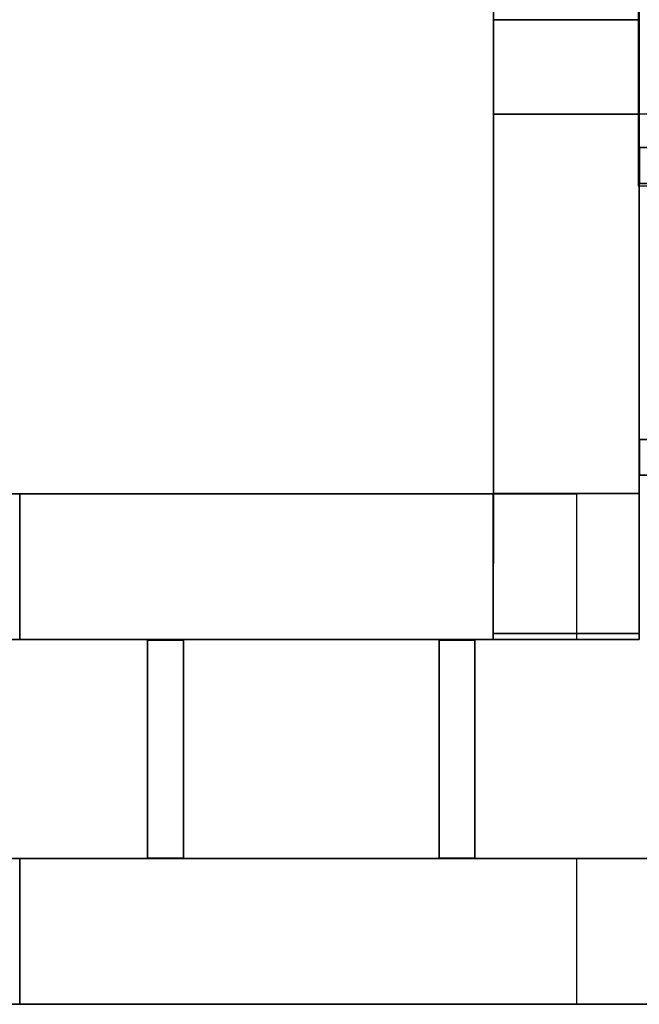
# Model space of a CAD drawing. Header units: millimetres. Extents: x -35 to 33166, y -35 to 31591.
# Tile 86 of 100: x 11105 to 11537, y -35 to 651. Entities that reach past the tile are written whole.
import ezdxf

# ---------------------------------------------------------------- set-up
doc = ezdxf.new("R2010")
doc.units = ezdxf.units.MM
doc.header["$LTSCALE"] = 25.4
doc.layers.get('0').update_dxf_attribs({"true_color": 0xffffff})
for name, color, linetype, true_color in [('end caps & lintels', 7, 'Continuous', 0xffa500), ('ICF - L1', 7, 'Continuous', 0xb4b464), ('ICF - L2', 7, 'Continuous', 0x64ff64)]:
    doc.layers.add(name, color=color, linetype=linetype, true_color=true_color)

# ---------------------------------------------------------------- blocks, each defined once
blk = doc.blocks.new('GF-WG18_LeftCap_6in_#1')
for p, q in [((0, 152.4), (0, 0)), ((50, 152.4), (0, 152.4)), ((50, 152.4, 457.2), (0, 152.4, 457.2)), ((0, 152.4, 457.2), (0, 0, 457.2)), ((0, 152.4), (0, 152.4, 457.2)), ((50, 0), (50, 152.4)), ((50, 0, 457.2), (50, 152.4, 457.2)), ((50, 152.4), (50, 152.4, 457.2)), ((0, 0), (50, 0)), ((0, 0, 457.2), (50, 0, 457.2)), ((0, 0), (0, 0, 457.2)), ((50, 0), (50, 0, 457.2))]:
    blk.add_line(p, q)
blk = doc.blocks.new('GF-WG18_LeftCap_6in_#2')
for p, q in [((0, 152.4), (0, 0)), ((50, 152.4), (0, 152.4)), ((50, 152.4, 457.2), (0, 152.4, 457.2)), ((0, 152.4, 457.2), (0, 0, 457.2)), ((0, 152.4), (0, 152.4, 457.2)), ((50, 0), (50, 152.4)), ((50, 0, 457.2), (50, 152.4, 457.2)), ((50, 152.4), (50, 152.4, 457.2)), ((0, 0), (50, 0)), ((0, 0, 457.2), (50, 0, 457.2)), ((0, 0), (0, 0, 457.2)), ((50, 0), (50, 0, 457.2))]:
    blk.add_line(p, q)
blk = doc.blocks.new('GF-WG18_LeftCap_6in_#3')
for p, q in [((0, 152.4), (0, 0)), ((50, 152.4), (0, 152.4)), ((50, 152.4, 457.2), (0, 152.4, 457.2)), ((0, 152.4, 457.2), (0, 0, 457.2)), ((0, 152.4), (0, 152.4, 457.2)), ((50, 0), (50, 152.4)), ((50, 0, 457.2), (50, 152.4, 457.2)), ((50, 152.4), (50, 152.4, 457.2)), ((0, 0), (50, 0)), ((0, 0, 457.2), (50, 0, 457.2)), ((0, 0), (0, 0, 457.2)), ((50, 0), (50, 0, 457.2))]:
    blk.add_line(p, q)
blk = doc.blocks.new('GF-WG18_LeftCap_6in_#4')
for p, q in [((0, 152.4), (0, 0)), ((50, 152.4), (0, 152.4)), ((50, 152.4, 457.2), (0, 152.4, 457.2)), ((0, 152.4, 457.2), (0, 0, 457.2)), ((0, 152.4), (0, 152.4, 457.2)), ((50, 0), (50, 152.4)), ((50, 0, 457.2), (50, 152.4, 457.2)), ((50, 152.4), (50, 152.4, 457.2)), ((0, 0), (50, 0)), ((0, 0, 457.2), (50, 0, 457.2)), ((0, 0), (0, 0, 457.2)), ((50, 0), (50, 0, 457.2))]:
    blk.add_line(p, q)
blk = doc.blocks.new('GF-WG18_LeftCap_6in_#5')
for p, q in [((0, 152.4), (0, 0)), ((50, 152.4), (0, 152.4)), ((50, 152.4, 271.2), (0, 152.4, 271.2)), ((0, 152.4, 271.2), (0, 0, 271.2)), ((0, 152.4), (0, 152.4, 271.2)), ((50, 0), (50, 152.4)), ((50, 0, 271.2), (50, 152.4, 271.2)), ((50, 152.4), (50, 152.4, 271.2)), ((0, 0), (50, 0)), ((0, 0, 271.2), (50, 0, 271.2)), ((0, 0), (0, 0, 271.2)), ((50, 0), (50, 0, 271.2))]:
    blk.add_line(p, q)
blk = doc.blocks.new('GF-WG18_HeadLintel_6in_#1')
for p, q in [((0, 152.4), (0, 0)), ((785, 152.4), (0, 152.4)), ((785, 152.4, 63), (0, 152.4, 63)), ((0, 152.4, 63), (0, 0, 63)), ((0, 152.4), (0, 152.4, 63))]:
    blk.add_line(p, q)
blk = doc.blocks.new('GF-WG18_SillLintel_6in_#1')
for p, q in [((0, 152.4), (0, 0)), ((785, 152.4), (0, 152.4)), ((785, 152.4, 63), (0, 152.4, 63)), ((0, 152.4, 63), (0, 0, 63)), ((0, 152.4), (0, 152.4, 63))]:
    blk.add_line(p, q)
blk = doc.blocks.new('6XR35_90_C_Web')
for p, q in [((-76.07, -46.84, -12.5), (-76.07, 46.84, -12.5)), ((-76.07, 46.84, -12.5), (76.07, 46.84, -12.5)), ((76.07, 46.84, 12.5), (-76.07, 46.84, 12.5)), ((-76.07, 46.84, 12.5), (-76.07, -46.84, 12.5)), ((-76.07, 46.84, -12.5), (-76.07, 46.84, 12.5)), ((76.07, 46.84, -12.5), (76.07, -46.84, -12.5)), ((76.07, -46.84, 12.5), (76.07, 46.84, 12.5)), ((76.07, 46.84, 12.5), (76.07, 46.84, -12.5)), ((76.07, -46.84, -12.5), (-76.07, -46.84, -12.5)), ((-76.07, -46.84, 12.5), (76.07, -46.84, 12.5)), ((-76.07, -46.84, 12.5), (-76.07, -46.84, -12.5)), ((76.07, -46.84, -12.5), (76.07, -46.84, 12.5))]:
    blk.add_line(p, q)
blk = doc.blocks.new('Group8143')
for p, q in [((-1070.26, -254, 457.2), (-254, -254, 457.2)), ((-1070.26, -254, 0), (-254, -254, 0)), ((-254, -685.8, 0), (-254, -254, 0)), ((-254, -254, 457.2), (-254, -254, 0)), ((-254, -254, 457.2), (-254, -620.08, 457.2)), ((-1070.26, -355.6, 457.2), (-355.6, -355.6, 457.2)), ((-1070.26, -355.6, 0), (-355.6, -355.6, 0)), ((-355.6, -620.08, 457.2), (-355.6, -355.6, 457.2)), ((-355.6, -355.6, 457.2), (-355.6, -355.6, 0)), ((-355.6, -685.8, 0), (-355.6, -355.6, 0)), ((-254, -620.08, 367.8), (-355.6, -620.08, 367.8)), ((-355.6, -620.08, 367.8), (-355.6, -685.8, 367.8)), ((-254, -620.08, 457.2), (-355.6, -620.08, 457.2)), ((-355.6, -620.08, 457.2), (-355.6, -620.08, 367.8)), ((-254, -685.8, 367.8), (-254, -620.08, 367.8)), ((-254, -620.08, 367.8), (-254, -620.08, 457.2)), ((-355.6, -685.8, 367.8), (-254, -685.8, 367.8)), ((-355.6, -685.8, 0), (-355.6, -685.8, 367.8)), ((-355.6, -685.8, 0), (-254, -685.8, 0)), ((-254, -685.8, 0), (-254, -685.8, 367.8))]:
    blk.add_line(p, q)
blk = doc.blocks.new('Group8144')
for p, q in [((-1070.26, 0, 0), (0, 0, 0)), ((-1070.26, 0, 457.2), (0, 0, 457.2)), ((-1070.26, -101.6, 0), (-227.79, -101.6, 0)), ((-1070.26, -101.6, 457.2), (-227.79, -101.6, 457.2))]:
    blk.add_line(p, q)
blk = doc.blocks.new('6XR35_90_C_MSG#66')
for name in ['Group8144', 'Group8143']:
    blk.add_blockref(name, (0, 0))
at = {"extrusion": (1, -1.02405e-15, 1.15708e-14)}
for p in [(-177.67, 358.96, -584.2), (-177.67, 358.96, -381)]:
    blk.add_blockref('6XR35_90_C_Web', p, dxfattribs=at)
at = {"extrusion": (1, -1.02405e-15, -1.15708e-14)}
for p in [(-177.67, 97.84, -584.2), (-177.67, 97.84, -381)]:
    blk.add_blockref('6XR35_90_C_Web', p, dxfattribs=at)
blk = doc.blocks.new('Group428#1')
for p, q in [((-254, -254, 457.2), (-1092.2, -254, 457.2)), ((-254, -254), (-1092.2, -254)), ((-254, -685.8, 457.2), (-254, -254, 457.2)), ((-254, -254, 457.2), (-254, -254)), ((-254, -685.8), (-254, -254)), ((-1092.2, -355.6, 457.2), (-355.6, -355.6, 457.2)), ((-1092.2, -355.6), (-355.6, -355.6)), ((-355.6, -355.6, 457.2), (-355.6, -685.8, 457.2)), ((-355.6, -355.6, 457.2), (-355.6, -355.6)), ((-355.6, -355.6), (-355.6, -685.8)), ((-355.6, -685.8, 457.2), (-254, -685.8, 457.2)), ((-355.6, -685.8), (-355.6, -685.8, 457.2)), ((-355.6, -685.8), (-254, -685.8)), ((-254, -685.8, 457.2), (-254, -685.8))]:
    blk.add_line(p, q)
blk = doc.blocks.new('Group429#1')
for p, q in [((-1092.2, 0, 457.2), (0, 0, 457.2)), ((0, 0), (-1092.2, 0)), ((0, 0, 457.2), (0, -685.8, 457.2)), ((0, -685.8), (0, 0)), ((-227.79, -101.6, 457.2), (-1092.2, -101.6, 457.2)), ((-1092.2, -101.6), (-227.79, -101.6)), ((-101.6, -685.8, 457.2), (-101.6, -227.96, 457.2)), ((-101.6, -227.96), (-101.6, -685.8)), ((0, -685.8, 457.2), (-101.6, -685.8, 457.2)), ((-101.6, -685.8, 457.2), (-101.6, -685.8)), ((-101.6, -685.8), (0, -685.8)), ((0, -685.8), (0, -685.8, 457.2))]:
    blk.add_line(p, q)
blk = doc.blocks.new('6XR35_90_C')
for name in ['Group429#1', 'Group428#1']:
    blk.add_blockref(name, (0, 0))
at = {"extrusion": (9.17096e-16, 1, -1.15708e-14)}
for p in [(177.8, 99.45, -381), (177.8, 99.45, -584.2)]:
    blk.add_blockref('6XR35_90_C_Web', p, dxfattribs=at)
at = {"extrusion": (9.17096e-16, 1, 1.15708e-14)}
for p in [(177.8, 360.57, -381), (177.8, 360.57, -584.2)]:
    blk.add_blockref('6XR35_90_C_Web', p, dxfattribs=at)
blk = doc.blocks.new('Group8494')
for p, q in [((-620.08, -355.6, 457.2), (-620.08, -254, 457.2)), ((-620.08, -254, 457.2), (-620.08, -254, 0)), ((-620.08, -254, 0), (-620.08, -355.6, 0)), ((-254, -254, 457.2), (-620.08, -254, 457.2)), ((-254, -254, 0), (-620.08, -254, 0)), ((-254, -685.8, 0), (-254, -254, 0)), ((-254, -254, 457.2), (-254, -254, 0)), ((-254, -254, 457.2), (-254, -685.8, 457.2)), ((-620.08, -355.6, 0), (-620.08, -355.6, 457.2)), ((-355.6, -355.6, 457.2), (-620.08, -355.6, 457.2)), ((-355.6, -355.6, 0), (-620.08, -355.6, 0)), ((-355.6, -685.8, 457.2), (-355.6, -355.6, 457.2)), ((-355.6, -355.6, 457.2), (-355.6, -355.6, 0)), ((-355.6, -685.8, 0), (-355.6, -355.6, 0)), ((-355.6, -685.8, 0), (-254, -685.8, 0)), ((-254, -685.8, 457.2), (-355.6, -685.8, 457.2)), ((-355.6, -685.8, 457.2), (-355.6, -685.8, 0)), ((-254, -685.8, 457.2), (-254, -685.8, 0))]:
    blk.add_line(p, q)
blk = doc.blocks.new('Group8495')
for p, q in [((-620.08, 0, 0), (-620.08, -101.6, 0)), ((-620.08, -101.6, 457.2), (-620.08, 0, 457.2)), ((-620.08, 0, 457.2), (-620.08, 0, 0)), ((-620.08, 0, 457.2), (0, 0, 457.2)), ((0, 0, 0), (-620.08, 0, 0)), ((0, 0, 457.2), (0, 0, 0)), ((0, 0, 457.2), (0, -685.8, 457.2)), ((0, 0, 0), (0, -685.8, 0)), ((-620.08, -101.6, 0), (-620.08, -101.6, 457.2)), ((-227.79, -101.6, 457.2), (-620.08, -101.6, 457.2)), ((-227.79, -101.6, 0), (-620.08, -101.6, 0)), ((-227.79, -101.6, 0), (-227.79, -101.6, 457.2)), ((-211.3, -102.68, 457.2), (-227.79, -101.6, 457.2)), ((-227.79, -101.6, 0), (-211.3, -102.68, 0)), ((-195.1, -105.91, 457.2), (-211.3, -102.68, 457.2)), ((-211.3, -102.68, 0), (-195.1, -105.91, 0)), ((-211.3, -102.68, 0), (-211.3, -102.68, 457.2)), ((-179.46, -111.22, 457.2), (-195.1, -105.91, 457.2)), ((-195.1, -105.91, 0), (-179.46, -111.22, 0)), ((-195.1, -105.91, 0), (-195.1, -105.91, 457.2)), ((-164.64, -118.53, 457.2), (-179.46, -111.22, 457.2)), ((-179.46, -111.22, 0), (-164.64, -118.53, 0)), ((-179.46, -111.22, 0), (-179.46, -111.22, 457.2)), ((-150.91, -127.72, 457.2), (-164.64, -118.53, 457.2)), ((-164.64, -118.53, 0), (-150.91, -127.72, 0)), ((-164.64, -118.53, 0), (-164.64, -118.53, 457.2)), ((-138.5, -138.62, 457.2), (-150.91, -127.72, 457.2)), ((-138.5, -138.62, 0), (-150.91, -127.72, 0)), ((-150.91, -127.72, 0), (-150.91, -127.72, 457.2)), ((-127.61, -151.05, 457.2), (-138.5, -138.62, 457.2)), ((-127.61, -151.05, 0), (-138.5, -138.62, 0)), ((-138.5, -138.62, 0), (-138.5, -138.62, 457.2)), ((-118.45, -164.79, 457.2), (-127.61, -151.05, 457.2)), ((-118.45, -164.79, 0), (-127.61, -151.05, 0)), ((-127.61, -151.05, 457.2), (-127.61, -151.05, 0)), ((-111.16, -179.62, 457.2), (-118.45, -164.79, 457.2)), ((-111.16, -179.62, 0), (-118.45, -164.79, 0)), ((-118.45, -164.79, 457.2), (-118.45, -164.79, 0)), ((-105.86, -195.27, 457.2), (-111.16, -179.62, 457.2)), ((-111.16, -179.62, 0), (-105.86, -195.27, 0)), ((-111.16, -179.62, 457.2), (-111.16, -179.62, 0)), ((-102.66, -211.47, 457.2), (-105.86, -195.27, 457.2)), ((-105.86, -195.27, 0), (-102.66, -211.47, 0)), ((-105.86, -195.27, 457.2), (-105.86, -195.27, 0)), ((-101.6, -227.96, 457.2), (-102.66, -211.47, 457.2)), ((-102.66, -211.47, 0), (-101.6, -227.96, 0)), ((-102.66, -211.47, 457.2), (-102.66, -211.47, 0)), ((-101.6, -685.8, 457.2), (-101.6, -227.96, 457.2)), ((-101.6, -227.96, 0), (-101.6, -685.8, 0)), ((-101.6, -227.96, 457.2), (-101.6, -227.96, 0)), ((0, -685.8, 457.2), (-101.6, -685.8, 457.2)), ((-101.6, -685.8, 0), (0, -685.8, 0)), ((-101.6, -685.8, 457.2), (-101.6, -685.8, 0)), ((0, -685.8, 457.2), (0, -685.8, 0))]:
    blk.add_line(p, q)
blk = doc.blocks.new('6XR35_90_C_MSG#97')
for name in ['Group8495', 'Group8494']:
    blk.add_blockref(name, (0, 0))
at = {"extrusion": (1, -1.02405e-15, 1.15708e-14)}
blk.add_blockref('6XR35_90_C_Web', (-177.67, 358.96, -381), dxfattribs=at)
at = {"extrusion": (1, -1.02405e-15, -1.15708e-14)}
blk.add_blockref('6XR35_90_C_Web', (-177.67, 97.84, -381), dxfattribs=at)
at = {"extrusion": (9.17096e-16, 1, -1.15708e-14)}
for p in [(177.8, 99.45, -381), (177.8, 99.45, -584.2)]:
    blk.add_blockref('6XR35_90_C_Web', p, dxfattribs=at)
at = {"extrusion": (9.17096e-16, 1, 1.15708e-14)}
for p in [(177.8, 360.57, -381), (177.8, 360.57, -584.2)]:
    blk.add_blockref('6XR35_90_C_Web', p, dxfattribs=at)
blk = doc.blocks.new('Group8660')
for p, q in [((-1070.26, -254, 0), (-254, -254, 0)), ((-1070.26, -254, 457.2), (-254, -254, 457.2)), ((-254, -620.08, 0), (-254, -254, 0)), ((-254, -254, 457.2), (-254, -254, 0)), ((-254, -620.08, 457.2), (-254, -254, 457.2)), ((-1070.26, -355.6, 0), (-355.6, -355.6, 0)), ((-1070.26, -355.6, 457.2), (-355.6, -355.6, 457.2)), ((-355.6, -620.08, 0), (-355.6, -355.6, 0)), ((-355.6, -620.08, 457.2), (-355.6, -355.6, 457.2)), ((-355.6, -355.6, 457.2), (-355.6, -355.6, 0)), ((-254, -620.08, 457.2), (-355.6, -620.08, 457.2)), ((-355.6, -620.08, 457.2), (-355.6, -620.08, 0)), ((-355.6, -620.08, 0), (-254, -620.08, 0)), ((-254, -620.08, 0), (-254, -620.08, 457.2))]:
    blk.add_line(p, q)
blk = doc.blocks.new('Group8661')
for p, q in [((-1070.26, 0, 0), (0, 0, 0)), ((-1070.26, 0, 457.2), (0, 0, 457.2)), ((-1070.26, -101.6, 0), (-227.79, -101.6, 0)), ((-1070.26, -101.6, 457.2), (-227.79, -101.6, 457.2))]:
    blk.add_line(p, q)
blk = doc.blocks.new('6XR35_90_C_MSG#132')
for name in ['Group8661', 'Group8660']:
    blk.add_blockref(name, (0, 0))
at = {"extrusion": (1, -1.02405e-15, 1.15708e-14)}
for p in [(-177.67, 358.96, -584.2), (-177.67, 358.96, -381)]:
    blk.add_blockref('6XR35_90_C_Web', p, dxfattribs=at)
at = {"extrusion": (1, -1.02405e-15, -1.15708e-14)}
for p in [(-177.67, 97.84, -584.2), (-177.67, 97.84, -381)]:
    blk.add_blockref('6XR35_90_C_Web', p, dxfattribs=at)
blk = doc.blocks.new('Group#1505')
for p, q in [((-620.08, -254, 0), (-620.08, -355.6, 0)), ((-620.08, -355.6, 457.2), (-620.08, -254, 457.2)), ((-620.08, -254, 457.2), (-620.08, -254, 0)), ((-254, -254, 0), (-620.08, -254, 0)), ((-254, -254, 457.2), (-620.08, -254, 457.2)), ((-254, -685.8, 0), (-254, -254, 0)), ((-254, -254, 457.2), (-254, -254, 0)), ((-254, -254, 457.2), (-254, -685.8, 457.2)), ((-620.08, -355.6, 0), (-620.08, -355.6, 457.2)), ((-355.6, -355.6, 0), (-620.08, -355.6, 0)), ((-355.6, -355.6, 457.2), (-620.08, -355.6, 457.2)), ((-355.6, -685.8, 0), (-355.6, -355.6, 0)), ((-355.6, -685.8, 457.2), (-355.6, -355.6, 457.2)), ((-355.6, -355.6, 457.2), (-355.6, -355.6, 0)), ((-355.6, -685.8, 0), (-254, -685.8, 0)), ((-254, -685.8, 457.2), (-355.6, -685.8, 457.2)), ((-355.6, -685.8, 457.2), (-355.6, -685.8, 0)), ((-254, -685.8, 457.2), (-254, -685.8, 0))]:
    blk.add_line(p, q)
blk = doc.blocks.new('Group#1506')
for p, q in [((-620.08, 0, 0), (-620.08, -101.6, 0)), ((-620.08, -101.6, 457.2), (-620.08, 0, 457.2)), ((-620.08, 0, 457.2), (-620.08, 0, 0)), ((0, 0, 0), (-620.08, 0, 0)), ((-620.08, 0, 457.2), (0, 0, 457.2)), ((0, 0, 0), (0, -685.8, 0)), ((0, 0, 457.2), (0, 0, 0)), ((0, 0, 457.2), (0, -685.8, 457.2)), ((-620.08, -101.6, 0), (-620.08, -101.6, 457.2)), ((-227.79, -101.6, 0), (-620.08, -101.6, 0)), ((-227.79, -101.6, 457.2), (-620.08, -101.6, 457.2)), ((-227.79, -101.6, 0), (-211.3, -102.68, 0)), ((-227.79, -101.6, 0), (-227.79, -101.6, 457.2)), ((-211.3, -102.68, 457.2), (-227.79, -101.6, 457.2)), ((-211.3, -102.68, 0), (-195.1, -105.91, 0)), ((-195.1, -105.91, 457.2), (-211.3, -102.68, 457.2)), ((-211.3, -102.68, 0), (-211.3, -102.68, 457.2)), ((-195.1, -105.91, 0), (-179.46, -111.22, 0)), ((-179.46, -111.22, 457.2), (-195.1, -105.91, 457.2)), ((-195.1, -105.91, 0), (-195.1, -105.91, 457.2)), ((-179.46, -111.22, 0), (-164.64, -118.53, 0)), ((-164.64, -118.53, 457.2), (-179.46, -111.22, 457.2)), ((-179.46, -111.22, 0), (-179.46, -111.22, 457.2)), ((-164.64, -118.53, 0), (-150.91, -127.72, 0)), ((-150.91, -127.72, 457.2), (-164.64, -118.53, 457.2)), ((-164.64, -118.53, 0), (-164.64, -118.53, 457.2)), ((-138.5, -138.62, 0), (-150.91, -127.72, 0)), ((-138.5, -138.62, 457.2), (-150.91, -127.72, 457.2)), ((-150.91, -127.72, 0), (-150.91, -127.72, 457.2)), ((-127.61, -151.05, 0), (-138.5, -138.62, 0)), ((-127.61, -151.05, 457.2), (-138.5, -138.62, 457.2)), ((-138.5, -138.62, 0), (-138.5, -138.62, 457.2)), ((-118.45, -164.79, 0), (-127.61, -151.05, 0)), ((-118.45, -164.79, 457.2), (-127.61, -151.05, 457.2)), ((-127.61, -151.05, 457.2), (-127.61, -151.05, 0)), ((-111.16, -179.62, 0), (-118.45, -164.79, 0)), ((-111.16, -179.62, 457.2), (-118.45, -164.79, 457.2)), ((-118.45, -164.79, 457.2), (-118.45, -164.79, 0)), ((-111.16, -179.62, 0), (-105.86, -195.27, 0)), ((-105.86, -195.27, 457.2), (-111.16, -179.62, 457.2)), ((-111.16, -179.62, 457.2), (-111.16, -179.62, 0)), ((-105.86, -195.27, 0), (-102.66, -211.47, 0)), ((-102.66, -211.47, 457.2), (-105.86, -195.27, 457.2)), ((-105.86, -195.27, 457.2), (-105.86, -195.27, 0)), ((-102.66, -211.47, 0), (-101.6, -227.96, 0)), ((-101.6, -227.96, 457.2), (-102.66, -211.47, 457.2)), ((-102.66, -211.47, 457.2), (-102.66, -211.47, 0)), ((-101.6, -227.96, 0), (-101.6, -685.8, 0)), ((-101.6, -685.8, 457.2), (-101.6, -227.96, 457.2)), ((-101.6, -227.96, 457.2), (-101.6, -227.96, 0)), ((-101.6, -685.8, 0), (0, -685.8, 0)), ((0, -685.8, 457.2), (-101.6, -685.8, 457.2)), ((-101.6, -685.8, 457.2), (-101.6, -685.8, 0)), ((0, -685.8, 457.2), (0, -685.8, 0))]:
    blk.add_line(p, q)
blk = doc.blocks.new('6XR35_90_C_MSG#168')
for name in ['Group#1506', 'Group#1505']:
    blk.add_blockref(name, (0, 0))
at = {"extrusion": (1, -1.02405e-15, 1.15708e-14)}
blk.add_blockref('6XR35_90_C_Web', (-177.67, 358.96, -381), dxfattribs=at)
at = {"extrusion": (1, -1.02405e-15, -1.15708e-14)}
blk.add_blockref('6XR35_90_C_Web', (-177.67, 97.84, -381), dxfattribs=at)
at = {"extrusion": (9.17096e-16, 1, -1.15708e-14)}
for p in [(177.8, 99.45, -381), (177.8, 99.45, -584.2)]:
    blk.add_blockref('6XR35_90_C_Web', p, dxfattribs=at)
at = {"extrusion": (9.17096e-16, 1, 1.15708e-14)}
for p in [(177.8, 360.57, -381), (177.8, 360.57, -584.2)]:
    blk.add_blockref('6XR35_90_C_Web', p, dxfattribs=at)
blk = doc.blocks.new('Group#3340')
for p, q in [((-1070.26, -254, 457.2), (-254, -254, 457.2)), ((-1070.26, -254, 0), (-254, -254, 0)), ((-254, -620.08, 0), (-254, -254, 0)), ((-254, -254, 457.2), (-254, -254, 0)), ((-254, -620.08, 457.2), (-254, -254, 457.2)), ((-1070.26, -355.6, 457.2), (-355.6, -355.6, 457.2)), ((-1070.26, -355.6, 0), (-355.6, -355.6, 0)), ((-355.6, -620.08, 0), (-355.6, -355.6, 0)), ((-355.6, -620.08, 457.2), (-355.6, -355.6, 457.2)), ((-355.6, -355.6, 457.2), (-355.6, -355.6, 0)), ((-254, -620.08, 457.2), (-355.6, -620.08, 457.2)), ((-355.6, -620.08, 457.2), (-355.6, -620.08, 0)), ((-355.6, -620.08, 0), (-254, -620.08, 0)), ((-254, -620.08, 0), (-254, -620.08, 457.2))]:
    blk.add_line(p, q)
blk = doc.blocks.new('Group9299')
for p, q in [((-1070.26, 0, 457.2), (0, 0, 457.2)), ((-1070.26, 0, 0), (0, 0, 0)), ((-1070.26, -101.6, 0), (-227.79, -101.6, 0)), ((-1070.26, -101.6, 457.2), (-227.79, -101.6, 457.2))]:
    blk.add_line(p, q)
blk = doc.blocks.new('6XR35_90_C_MSG#205')
for name in ['Group9299', 'Group#3340']:
    blk.add_blockref(name, (0, 0))
at = {"extrusion": (1, -1.02405e-15, 1.15708e-14)}
for p in [(-177.67, 358.96, -584.2), (-177.67, 358.96, -381)]:
    blk.add_blockref('6XR35_90_C_Web', p, dxfattribs=at)
at = {"extrusion": (1, -1.02405e-15, -1.15708e-14)}
for p in [(-177.67, 97.84, -584.2), (-177.67, 97.84, -381)]:
    blk.add_blockref('6XR35_90_C_Web', p, dxfattribs=at)
blk = doc.blocks.new('Group#3558')
for p, q in [((-1092.2, -254, 182.3), (-620.08, -254, 182.3)), ((-1092.2, -254, 457.2), (-254, -254, 457.2)), ((-620.08, -254, 182.3), (-620.08, -355.6, 182.3)), ((-620.08, -254, 0), (-620.08, -355.6, 0)), ((-620.08, -254, 182.3), (-620.08, -254, 0)), ((-254, -254, 0), (-620.08, -254, 0)), ((-254, -685.8, 0), (-254, -254, 0)), ((-254, -254, 457.2), (-254, -254, 0)), ((-254, -254, 457.2), (-254, -685.8, 457.2)), ((-620.08, -355.6, 182.3), (-1092.2, -355.6, 182.3)), ((-1092.2, -355.6, 457.2), (-355.6, -355.6, 457.2)), ((-620.08, -355.6, 0), (-620.08, -355.6, 182.3)), ((-355.6, -355.6, 0), (-620.08, -355.6, 0)), ((-355.6, -685.8, 457.2), (-355.6, -355.6, 457.2)), ((-355.6, -355.6, 457.2), (-355.6, -355.6, 0)), ((-355.6, -685.8, 0), (-355.6, -355.6, 0)), ((-355.6, -685.8, 0), (-254, -685.8, 0)), ((-254, -685.8, 457.2), (-355.6, -685.8, 457.2)), ((-355.6, -685.8, 457.2), (-355.6, -685.8, 0)), ((-254, -685.8, 457.2), (-254, -685.8, 0))]:
    blk.add_line(p, q)
blk = doc.blocks.new('Group#3559')
for p, q in [((0, 0, 457.2), (0, -685.8, 457.2)), ((0, 0, 0), (0, -685.8, 0)), ((-101.6, -685.8, 457.2), (-101.6, -227.96, 457.2)), ((-101.6, -227.96, 0), (-101.6, -685.8, 0)), ((0, -685.8, 457.2), (-101.6, -685.8, 457.2)), ((-101.6, -685.8, 0), (0, -685.8, 0)), ((-101.6, -685.8, 457.2), (-101.6, -685.8, 0)), ((0, -685.8, 457.2), (0, -685.8, 0))]:
    blk.add_line(p, q)
blk = doc.blocks.new('6XR35_90_C_MSG#237')
for name in ['Group#3559', 'Group#3558']:
    blk.add_blockref(name, (0, 0))
at = {"extrusion": (9.17096e-16, 1, -1.15708e-14)}
for p in [(177.8, 99.45, -381), (177.8, 99.45, -584.2)]:
    blk.add_blockref('6XR35_90_C_Web', p, dxfattribs=at)
at = {"extrusion": (9.17096e-16, 1, 1.15708e-14)}
for p in [(177.8, 360.57, -381), (177.8, 360.57, -584.2)]:
    blk.add_blockref('6XR35_90_C_Web', p, dxfattribs=at)
blk = doc.blocks.new('Group#3991')
for p, q in [((-355.85, -254, 98.33), (-1092.2, -254, 98.33)), ((-1092.2, -254, 0), (-355.85, -254, 0)), ((-355.85, -355.6, 98.33), (-355.85, -254, 98.33)), ((-355.85, -355.6, 0), (-355.85, -254, 0)), ((-355.85, -254, 0), (-355.85, -254, 98.33)), ((-1092.2, -355.6, 98.33), (-355.85, -355.6, 98.33)), ((-1092.2, -355.6, 0), (-355.85, -355.6, 0)), ((-355.85, -355.6, 98.33), (-355.85, -355.6, 0))]:
    blk.add_line(p, q)
blk = doc.blocks.new('Group#3992')
for p, q in [((-1092.2, -254, 250.87), (-355.85, -254, 250.87)), ((-1092.2, -254, 457.2), (-254, -254, 457.2)), ((-355.84, -254, 98.33), (-355.85, -355.6, 98.33)), ((-355.85, -355.6, 457.2), (-355.85, -254, 374.67)), ((-355.85, -254, 374.67), (-355.81, -254, 98.33)), ((-355.84, -254, 0), (-355.85, -355.6, 0)), ((-355.85, -254, 250.87), (-355.85, -355.6, 250.87)), ((-355.85, -254, 250.87), (-355.85, -254, 374.67)), ((-355.81, -258.28, 250.87), (-355.85, -355.6, 457.2)), ((-355.81, -254, 98.33), (-355.84, -254, 98.33)), ((-355.84, -254, 98.33), (-355.84, -254, 0)), ((-254, -254, 0), (-355.84, -254, 0)), ((-355.81, -258.28, 98.33), (-355.81, -254, 98.33)), ((-355.81, -258.28, 98.33), (-254, -258.28, 98.33)), ((-355.81, -258.28, 98.33), (-355.81, -258.28, 250.87)), ((-254, -258.28, 250.87), (-355.81, -258.28, 250.87)), ((-355.6, -355.6, 250.87), (-355.81, -258.28, 250.87)), ((-254, -254, 457.2), (-254, -254, 0)), ((-254, -254, 457.2), (-254, -355.85, 457.2)), ((-254, -254, 0), (-254, -355.85, 0)), ((-254, -355.85, 98.33), (-254, -258.28, 98.33)), ((-254, -258.28, 98.33), (-254, -258.28, 250.87)), ((-254, -258.28, 250.87), (-254, -355.85, 250.87)), ((-355.85, -355.6, 250.87), (-1092.2, -355.6, 250.87)), ((-1092.2, -355.6, 457.2), (-355.85, -355.6, 457.2)), ((-355.85, -355.6, 98.33), (-355.6, -355.6, 98.33)), ((-355.85, -355.6, 0), (-355.85, -355.6, 98.33)), ((-355.6, -355.6, 250.87), (-355.85, -355.6, 457.2)), ((-355.85, -355.6, 457.2), (-355.85, -355.6, 250.87)), ((-355.6, -355.6, 0), (-355.85, -355.6, 0)), ((-355.85, -355.6, 457.2), (-355.6, -355.6, 457.2)), ((-355.6, -355.6, 98.33), (-355.6, -355.85, 98.33)), ((-355.6, -355.85, 250.87), (-355.6, -355.6, 250.87)), ((-355.6, -355.85, 0), (-355.6, -355.6, 0)), ((-355.6, -355.6, 98.33), (-355.6, -355.6, 0)), ((-355.6, -355.85, 457.2), (-355.6, -355.6, 457.2)), ((-355.6, -355.6, 457.2), (-355.6, -355.6, 250.87)), ((-254, -355.85, 98.33), (-355.6, -355.85, 98.33)), ((-355.6, -355.85, 0), (-254, -355.85, 0)), ((-355.6, -355.85, 98.33), (-355.6, -355.85, 0)), ((-254, -355.85, 250.87), (-355.6, -355.85, 250.87)), ((-254, -355.85, 457.2), (-355.6, -355.85, 457.2)), ((-355.6, -355.85, 457.2), (-355.6, -355.85, 250.87)), ((-254, -355.85, 0), (-254, -355.85, 98.33)), ((-254, -355.85, 250.87), (-254, -355.85, 457.2))]:
    blk.add_line(p, q)
blk = doc.blocks.new('Group#3993')
for p, q in [((-254, -355.87, 98.33), (-355.6, -355.88, 98.33)), ((-254, -355.87, 0), (-355.6, -355.88, 0)), ((-355.6, -355.88, 0), (-355.6, -355.88, 98.33)), ((-355.6, -355.88, 98.33), (-355.6, -685.8, 98.33)), ((-355.6, -355.88, 0), (-355.6, -685.8, 0)), ((-254, -355.87, 98.33), (-254, -355.87, 0)), ((-254, -685.8, 98.33), (-254, -355.87, 98.33)), ((-254, -355.87, 0), (-254, -685.8, 0)), ((-355.6, -685.8, 98.33), (-254, -685.8, 98.33)), ((-355.6, -685.8, 0), (-355.6, -685.8, 98.33)), ((-254, -685.8, 0), (-355.6, -685.8, 0)), ((-254, -685.8, 0), (-254, -685.8, 98.33))]:
    blk.add_line(p, q)
blk = doc.blocks.new('Group#3994')
for p, q in [((-355.6, -355.88, 250.87), (-355.6, -355.85, 457.2)), ((-355.6, -355.85, 457.2), (-254, -355.85, 457.2)), ((-355.6, -685.8, 457.2), (-355.6, -355.85, 457.2)), ((-355.6, -685.8, 250.87), (-355.6, -355.88, 250.87)), ((-254, -355.88, 250.87), (-355.6, -355.88, 250.87)), ((-254, -355.85, 457.2), (-254, -355.88, 250.87)), ((-254, -685.8, 457.2), (-254, -355.85, 457.2)), ((-254, -355.88, 250.87), (-254, -685.8, 250.87)), ((-254, -685.8, 250.87), (-355.6, -685.8, 250.87)), ((-355.6, -685.8, 250.87), (-355.6, -685.8, 457.2)), ((-254, -685.8, 457.2), (-355.6, -685.8, 457.2)), ((-254, -685.8, 250.87), (-254, -685.8, 457.2))]:
    blk.add_line(p, q)
blk = doc.blocks.new('Group#3995')
for p, q in [((-1092.2, 0, 457.2), (0, 0, 457.2)), ((-1092.2, 0, 0), (0, 0, 0)), ((-227.79, -101.6, 457.2), (-1092.2, -101.6, 457.2)), ((-1092.2, -101.6, 0), (-227.79, -101.6, 0))]:
    blk.add_line(p, q)
blk = doc.blocks.new('Group#3999')
for p, q in [((-76.07, 0.49, 12.5), (76.07, 0.49, 12.5)), ((76.07, 0.49, -12.5), (-76.07, 0.49, -12.5)), ((-76.07, 0.49, -12.5), (-76.07, 0.49, 12.5)), ((-76.07, -46.84, -12.5), (-76.07, 0.49, -12.5)), ((-76.07, -46.84, 12.5), (-76.07, 0.49, 12.5)), ((76.07, 0.49, 12.5), (76.07, 0.49, -12.5)), ((76.07, -46.84, -12.5), (76.07, 0.49, -12.5)), ((76.07, -46.84, 12.5), (76.07, 0.49, 12.5)), ((-76.07, -46.84, -12.5), (76.07, -46.84, -12.5)), ((76.07, -46.84, 12.5), (-76.07, -46.84, 12.5)), ((-76.07, -46.84, 12.5), (-76.07, -46.84, -12.5)), ((76.07, -46.84, 12.5), (76.07, -46.84, -12.5))]:
    blk.add_line(p, q)
blk = doc.blocks.new('Group#4000')
for p, q in [((-76.07, 0.49, 12.5), (76.07, 0.49, 12.5)), ((76.07, 0.49, -12.5), (-76.07, 0.49, -12.5)), ((-76.07, 0.49, -12.5), (-76.07, 0.49, 12.5)), ((-76.07, -46.84, -12.5), (-76.07, 0.49, -12.5)), ((-76.07, -46.84, 12.5), (-76.07, 0.49, 12.5)), ((76.07, 0.49, 12.5), (76.07, 0.49, -12.5)), ((76.07, -46.84, -12.5), (76.07, 0.49, -12.5)), ((76.07, -46.84, 12.5), (76.07, 0.49, 12.5)), ((-76.07, -46.84, -12.5), (76.07, -46.84, -12.5)), ((76.07, -46.84, 12.5), (-76.07, -46.84, 12.5)), ((-76.07, -46.84, 12.5), (-76.07, -46.84, -12.5)), ((76.07, -46.84, 12.5), (76.07, -46.84, -12.5))]:
    blk.add_line(p, q)
blk = doc.blocks.new('6XR35_90_C_MSG#276')
for name in ['Group#3995', 'Group#3991', 'Group#3992', 'Group#3994', 'Group#3993']:
    blk.add_blockref(name, (0, 0))
at = {"extrusion": (1, -1.02405e-15, 1.15708e-14)}
for p in [(-177.67, 358.96, -584.2), (-177.67, 358.96, -381)]:
    blk.add_blockref('6XR35_90_C_Web', p, dxfattribs=at)
at = {"extrusion": (1, -1.02405e-15, -1.15708e-14)}
for name, p in [('Group#3999', (-177.67, 97.84, -584.2)), ('Group#4000', (-177.67, 97.84, -381))]:
    blk.add_blockref(name, p, dxfattribs=at)
blk = doc.blocks.new('Group8274')
for p, q in [((0, 265.1, 367.8), (-101.6, 265.1, 367.8)), ((-101.6, 265.1, 367.8), (-101.6, 0, 367.8)), ((-101.6, 0, 0), (-101.6, 265.1, 0)), ((-101.6, 265.1, 0), (0, 265.1, 0)), ((-101.6, 265.1, 367.8), (-101.6, 265.1, 0)), ((0, 0, 367.8), (0, 265.1, 367.8)), ((0, 0, 0), (0, 265.1, 0)), ((0, 265.1, 367.8), (0, 265.1, 0)), ((-101.6, 0, 367.8), (0, 0, 367.8)), ((-101.6, 0, 0), (0, 0, 0)), ((-101.6, 0, 367.8), (-101.6, 0, 0)), ((0, 0, 367.8), (0, 0, 0))]:
    blk.add_line(p, q)
blk = doc.blocks.new('Group8275')
for p, q in [((-254, 265.1, 367.8), (-355.6, 265.1, 367.8)), ((-355.6, 265.1, 367.8), (-355.6, 0, 367.8)), ((-355.6, 0, 0), (-355.6, 265.1, 0)), ((-355.6, 265.1, 0), (-254, 265.1, 0)), ((-355.6, 265.1, 367.8), (-355.6, 265.1, 0)), ((-254, 0, 367.8), (-254, 265.1, 367.8)), ((-254, 0, 0), (-254, 265.1, 0)), ((-254, 265.1, 367.8), (-254, 265.1, 0)), ((-355.6, 0, 367.8), (-254, 0, 367.8)), ((-355.6, 0, 0), (-254, 0, 0)), ((-355.6, 0, 367.8), (-355.6, 0, 0)), ((-254, 0, 367.8), (-254, 0, 0))]:
    blk.add_line(p, q)
blk = doc.blocks.new('Group8276')
for p, q in [((-101.6, 114.1, 51), (-253.75, 114.1, 51)), ((-253.75, 114.1, 51), (-253.75, 114.1, 144.68)), ((-253.75, 114.1, 144.68), (-101.6, 114.1, 144.68)), ((-253.75, 89.1, 51), (-253.75, 114.1, 51)), ((-253.75, 114.1, 144.68), (-253.75, 89.1, 144.68)), ((-101.6, 114.1, 144.68), (-101.6, 114.1, 51)), ((-101.6, 114.1, 51), (-101.6, 89.1, 51)), ((-101.6, 89.1, 144.68), (-101.6, 114.1, 144.68)), ((-101.6, 89.1, 144.68), (-253.75, 89.1, 144.68)), ((-253.75, 89.1, 144.68), (-253.75, 89.1, 51)), ((-253.75, 89.1, 51), (-101.6, 89.1, 51)), ((-101.6, 89.1, 51), (-101.6, 89.1, 144.68))]:
    blk.add_line(p, q)
blk = doc.blocks.new('6XR35_96_S_CUT_10_375_MSG')
for name in ['Group8275', 'Group8274', 'Group8276']:
    blk.add_blockref(name, (0, 0))
blk = doc.blocks.new('Group10881')
for p, q in [((-101.6, 0, 98.33), (-101.6, 265.1, 98.33)), ((-101.6, 265.1, 98.33), (-101.6, 265.1, 0)), ((-101.6, 0, 0), (-101.6, 265.1, 0)), ((-101.6, 265.1, 0), (0, 265.1, 0)), ((-101.6, 265.1, 98.33), (0, 265.1, 98.33)), ((-101.6, 0, 457.2), (-101.6, 265.1, 457.2)), ((-101.6, 265.1, 457.2), (-101.6, 265.1, 250.87)), ((-101.6, 265.1, 250.87), (-101.6, 0, 250.87)), ((-101.6, 265.1, 457.2), (0, 265.1, 457.2)), ((-101.6, 265.1, 250.87), (0, 265.1, 250.87)), ((0, 0, 0), (0, 265.1, 0)), ((0, 0, 98.33), (0, 265.1, 98.33)), ((0, 265.1, 98.33), (0, 265.1, 0)), ((0, 0, 457.2), (0, 265.1, 457.2)), ((0, 265.1, 250.87), (0, 0, 250.87)), ((0, 265.1, 457.2), (0, 265.1, 250.87)), ((-101.6, 0, 0), (-101.6, 0, 98.33)), ((-101.6, 0, 0), (0, 0, 0)), ((-101.6, 0, 98.33), (0, 0, 98.33)), ((-101.6, 0, 250.87), (-101.6, 0, 457.2)), ((-101.6, 0, 250.87), (0, 0, 250.87)), ((-101.6, 0, 457.2), (0, 0, 457.2)), ((0, 0, 0), (0, 0, 98.33)), ((0, 0, 250.87), (0, 0, 457.2))]:
    blk.add_line(p, q)
blk = doc.blocks.new('Group10882')
for p, q in [((-355.6, 0, 457.2), (-355.6, 265.1, 457.2)), ((-355.6, 265.1, 457.2), (-355.6, 265.1)), ((-355.6, 265.1), (-355.6, 0)), ((-254, 265.1, 457.2), (-355.6, 265.1, 457.2)), ((-355.6, 265.1), (-254, 265.1)), ((-254, 0, 457.2), (-254, 265.1, 457.2)), ((-254, 0), (-254, 265.1)), ((-254, 265.1), (-254, 265.1, 457.2)), ((-355.6, 0), (-355.6, 0, 457.2)), ((-254, 0, 457.2), (-355.6, 0, 457.2)), ((-355.6, 0), (-254, 0)), ((-254, 0), (-254, 0, 457.2))]:
    blk.add_line(p, q)
blk = doc.blocks.new('Group10883')
for p, q in [((-253.75, 114.1, 98.33), (-253.75, 89.1, 98.33)), ((-101.6, 114.1, 98.33), (-253.75, 114.1, 98.33)), ((-253.75, 89.1, 51), (-253.75, 114.1, 51)), ((-253.75, 114.1, 51), (-101.6, 114.1, 51)), ((-253.75, 114.1, 98.33), (-253.75, 114.1, 51)), ((-101.6, 89.1, 98.33), (-101.6, 114.1, 98.33)), ((-101.6, 89.1, 51), (-101.6, 114.1, 51)), ((-101.6, 114.1, 98.33), (-101.6, 114.1, 51)), ((-253.75, 89.1, 98.33), (-101.6, 89.1, 98.33)), ((-253.75, 89.1, 51), (-101.6, 89.1, 51)), ((-253.75, 89.1, 98.33), (-253.75, 89.1, 51)), ((-101.6, 89.1, 98.33), (-101.6, 89.1, 51))]:
    blk.add_line(p, q)
blk = doc.blocks.new('6XR35_96_S_CUT_10_375_MSG#8')
for name in ['Group10882', 'Group10881', 'Group10883']:
    blk.add_blockref(name, (0, 0))
blk = doc.blocks.new('Group3573')
at = {"layer": 'ICF - L1'}
for name, p, rotation in [('6XR35_90_C', (11790.51, -34.58, -100), 270), ('6XR35_90_C_MSG#237', (11790.51, -34.58, 2643.2), 270), ('6XR35_96_S_CUT_10_375_MSG', (11434.91, 916.32, 357.2), 180), ('6XR35_96_S_CUT_10_375_MSG#8', (11434.91, 916.32, 3100.4), 180), ('6XR35_90_C_MSG#97', (11790.51, -34.58, 814.4), 270), ('6XR35_90_C_MSG#168', (11790.51, -34.58, 1728.8), 270)]:
    blk.add_blockref(name, p, dxfattribs=dict(at, rotation=rotation))
at = {"layer": 'ICF - L1', "extrusion": (0, 0, -1), "zscale": -1, "rotation": 180}
for name, p in [('6XR35_90_C_MSG#276', (-11790.51, -34.58, -3100.4)), ('6XR35_90_C_MSG#66', (-11790.51, -34.58, -357.2)), ('6XR35_90_C_MSG#132', (-11790.51, -34.58, -1271.6)), ('6XR35_90_C_MSG#205', (-11790.51, -34.58, -2186))]:
    blk.add_blockref(name, p, dxfattribs=at)
blk = doc.blocks.new('Group428')
for p, q in [((-254, -254, 457.2), (-1092.2, -254, 457.2)), ((-254, -254), (-1092.2, -254)), ((-254, -685.8, 457.2), (-254, -254, 457.2)), ((-254, -254, 457.2), (-254, -254)), ((-254, -685.8), (-254, -254)), ((-1092.2, -355.6, 457.2), (-355.6, -355.6, 457.2)), ((-1092.2, -355.6), (-355.6, -355.6)), ((-355.6, -355.6, 457.2), (-355.6, -685.8, 457.2)), ((-355.6, -355.6, 457.2), (-355.6, -355.6)), ((-355.6, -355.6), (-355.6, -685.8)), ((-355.6, -685.8, 457.2), (-254, -685.8, 457.2)), ((-355.6, -685.8), (-355.6, -685.8, 457.2)), ((-355.6, -685.8), (-254, -685.8)), ((-254, -685.8, 457.2), (-254, -685.8))]:
    blk.add_line(p, q)
blk = doc.blocks.new('6XR35_90_C#3')
for name in ['Group429#1', 'Group428']:
    blk.add_blockref(name, (0, 0))
at = {"extrusion": (1, -1.02405e-15, 1.15708e-14)}
for p in [(-177.67, 358.96, -584.2), (-177.67, 358.96, -381)]:
    blk.add_blockref('6XR35_90_C_Web', p, dxfattribs=at)
at = {"extrusion": (1, -1.02405e-15, -1.15708e-14)}
for p in [(-177.67, 97.84, -584.2), (-177.67, 97.84, -381)]:
    blk.add_blockref('6XR35_90_C_Web', p, dxfattribs=at)
at = {"extrusion": (9.17096e-16, 1, -1.15708e-14)}
for p in [(177.8, 99.45, -381), (177.8, 99.45, -584.2)]:
    blk.add_blockref('6XR35_90_C_Web', p, dxfattribs=at)
at = {"extrusion": (9.17096e-16, 1, 1.15708e-14)}
for p in [(177.8, 360.57, -381), (177.8, 360.57, -584.2)]:
    blk.add_blockref('6XR35_90_C_Web', p, dxfattribs=at)
blk = doc.blocks.new('Group9441')
for p, q in [((-1070.26, -254, 457.2), (-254, -254, 457.2)), ((-1070.26, -254, 0), (-254, -254, 0)), ((-254, -685.8, 0), (-254, -254, 0)), ((-254, -254, 457.2), (-254, -254, 0)), ((-254, -254, 457.2), (-254, -685.8, 457.2)), ((-1070.26, -355.6, 457.2), (-355.6, -355.6, 457.2)), ((-1070.26, -355.6, 0), (-355.6, -355.6, 0)), ((-355.6, -685.8, 457.2), (-355.6, -355.6, 457.2)), ((-355.6, -355.6, 457.2), (-355.6, -355.6, 0)), ((-355.6, -685.8, 0), (-355.6, -355.6, 0)), ((-355.6, -685.8, 0), (-254, -685.8, 0)), ((-254, -685.8, 457.2), (-355.6, -685.8, 457.2)), ((-355.6, -685.8, 457.2), (-355.6, -685.8, 0)), ((-254, -685.8, 457.2), (-254, -685.8, 0))]:
    blk.add_line(p, q)
blk = doc.blocks.new('Group9442')
for p, q in [((-1070.26, 0, 0), (0, 0, 0)), ((-1070.26, 0, 457.2), (0, 0, 457.2)), ((-1070.26, -101.6, 0), (-227.79, -101.6, 0)), ((-1070.26, -101.6, 457.2), (-227.79, -101.6, 457.2))]:
    blk.add_line(p, q)
blk = doc.blocks.new('6XR35_90_C#3_MSG#33')
for name in ['Group9442', 'Group9441']:
    blk.add_blockref(name, (0, 0))
at = {"extrusion": (1, -1.02405e-15, 1.15708e-14)}
for p in [(-177.67, 358.96, -584.2), (-177.67, 358.96, -381)]:
    blk.add_blockref('6XR35_90_C_Web', p, dxfattribs=at)
at = {"extrusion": (1, -1.02405e-15, -1.15708e-14)}
for p in [(-177.67, 97.84, -584.2), (-177.67, 97.84, -381)]:
    blk.add_blockref('6XR35_90_C_Web', p, dxfattribs=at)
blk = doc.blocks.new('Group9886')
for p, q in [((-1070.26, -254, 457.2), (-254, -254, 457.2)), ((-1070.26, -254, 0), (-254, -254, 0)), ((-254, -685.8, 0), (-254, -254, 0)), ((-254, -254, 457.2), (-254, -254, 0)), ((-254, -254, 457.2), (-254, -685.8, 457.2)), ((-1070.26, -355.6, 457.2), (-355.6, -355.6, 457.2)), ((-1070.26, -355.6, 0), (-355.6, -355.6, 0)), ((-355.6, -685.8, 457.2), (-355.6, -355.6, 457.2)), ((-355.6, -355.6, 457.2), (-355.6, -355.6, 0)), ((-355.6, -685.8, 0), (-355.6, -355.6, 0)), ((-355.6, -685.8, 0), (-254, -685.8, 0)), ((-254, -685.8, 457.2), (-355.6, -685.8, 457.2)), ((-355.6, -685.8, 457.2), (-355.6, -685.8, 0)), ((-254, -685.8, 457.2), (-254, -685.8, 0))]:
    blk.add_line(p, q)
blk = doc.blocks.new('Group9887')
for p, q in [((-1070.26, 0, 457.2), (0, 0, 457.2)), ((-1070.26, 0, 0), (0, 0, 0)), ((-1070.26, -101.6, 0), (-227.79, -101.6, 0)), ((-1070.26, -101.6, 457.2), (-227.79, -101.6, 457.2))]:
    blk.add_line(p, q)
blk = doc.blocks.new('6XR35_90_C#3_MSG#58')
for name in ['Group9887', 'Group9886']:
    blk.add_blockref(name, (0, 0))
at = {"extrusion": (1, -1.02405e-15, 1.15708e-14)}
for p in [(-177.67, 358.96, -584.2), (-177.67, 358.96, -381)]:
    blk.add_blockref('6XR35_90_C_Web', p, dxfattribs=at)
at = {"extrusion": (1, -1.02405e-15, -1.15708e-14)}
for p in [(-177.67, 97.84, -584.2), (-177.67, 97.84, -381)]:
    blk.add_blockref('6XR35_90_C_Web', p, dxfattribs=at)
blk = doc.blocks.new('Group#1458')
for p, q in [((-101.6, 1219.2, 457.2), (-101.6, 0, 457.2)), ((-101.6, 1219.2), (-101.6, 0)), ((0, 0), (0, 1219.2)), ((0, 1219.2, 457.2), (0, 0, 457.2)), ((-101.6, 0), (0, 0)), ((0, 0, 457.2), (-101.6, 0, 457.2)), ((0, 0, 457.2), (0, 0)), ((-101.6, 0, 457.2), (-101.6, 0))]:
    blk.add_line(p, q)
blk = doc.blocks.new('Group#1459')
for p, q in [((-355.6, 0, 457.2), (-355.6, 1219.2, 457.2)), ((-355.6, 1219.2), (-355.6, 0)), ((-254, 0, 457.2), (-254, 1219.2, 457.2)), ((-254, 0), (-254, 1219.2)), ((-355.6, 0), (-355.6, 0, 457.2)), ((-254, 0, 457.2), (-355.6, 0, 457.2)), ((-355.6, 0), (-254, 0)), ((-254, 0), (-254, 0, 457.2))]:
    blk.add_line(p, q)
blk = doc.blocks.new('6XR35_96_S#1_CUT_48_0')
for name in ['Group#1459', 'Group#1458']:
    blk.add_blockref(name, (0, 0))
blk = doc.blocks.new('Group10870')
for p, q in [((-1092.2, -254, 0), (-254, -254, 0)), ((-1092.2, -254, 457.2), (-297.41, -254, 457.2)), ((-254, -254, 413.79), (-297.41, -254, 457.2)), ((-297.41, -254, 457.2), (-297.41, -355.85, 457.2)), ((-254, -355.85, 413.79), (-254, -254, 413.79)), ((-254, -254, 0), (-254, -685.8, 0)), ((-254, -254, 413.79), (-254, -254, 0)), ((-355.6, -355.6, 0), (-1092.2, -355.6, 0)), ((-355.6, -355.6, 457.2), (-1092.2, -355.6, 457.2)), ((-355.6, -355.85, 457.2), (-355.6, -355.6, 457.2)), ((-355.6, -355.6, 457.2), (-355.6, -355.6, 0)), ((-355.6, -685.8, 0), (-355.6, -355.6, 0)), ((-254, -355.85, 159.5), (-355.6, -355.85, 159.5)), ((-355.6, -355.85, 159.5), (-355.6, -685.8, 159.5)), ((-355.6, -355.85, 457.2), (-355.6, -355.85, 159.5)), ((-297.41, -355.85, 457.2), (-355.6, -355.85, 457.2)), ((-254, -355.85, 413.79), (-297.41, -355.85, 457.2)), ((-254, -685.8, 159.5), (-254, -355.85, 159.5)), ((-254, -355.85, 159.5), (-254, -355.85, 413.79)), ((-355.6, -685.8, 159.5), (-254, -685.8, 159.5)), ((-355.6, -685.8, 159.5), (-355.6, -685.8, 0)), ((-355.6, -685.8, 0), (-254, -685.8, 0)), ((-254, -685.8, 0), (-254, -685.8, 159.5))]:
    blk.add_line(p, q)
blk = doc.blocks.new('Group10871')
for p, q in [((-297.41, 0, 457.2), (-1092.2, 0, 457.2)), ((-1092.2, 0, 0), (0, 0, 0)), ((0, 0, 159.79), (-297.41, 0, 457.2)), ((-297.41, 0, 457.2), (-297.41, -101.6, 457.2)), ((-1092.2, -101.6, 457.2), (-297.41, -101.6, 457.2)), ((-227.79, -101.6, 0), (-1092.2, -101.6, 0)), ((-297.41, -101.6, 457.2), (-227.79, -101.6, 387.58))]:
    blk.add_line(p, q)
blk = doc.blocks.new('6XR35_90_C#3_MSG#108')
for name in ['Group10871', 'Group10870']:
    blk.add_blockref(name, (0, 0))
at = {"extrusion": (1, -1.02405e-15, 1.15708e-14)}
for p in [(-177.67, 358.96, -584.2), (-177.67, 358.96, -381)]:
    blk.add_blockref('6XR35_90_C_Web', p, dxfattribs=at)
at = {"extrusion": (1, -1.02405e-15, -1.15708e-14)}
for p in [(-177.67, 97.84, -584.2), (-177.67, 97.84, -381)]:
    blk.add_blockref('6XR35_90_C_Web', p, dxfattribs=at)
blk = doc.blocks.new('6XR35_96_S_Web')
for p, q in [((-76.07, -46.84, -12.5), (-76.07, 46.84, -12.5)), ((-76.07, 46.84, -12.5), (76.07, 46.84, -12.5)), ((76.07, 46.84, 12.5), (-76.07, 46.84, 12.5)), ((-76.07, 46.84, 12.5), (-76.07, -46.84, 12.5)), ((-76.07, 46.84, -12.5), (-76.07, 46.84, 12.5)), ((76.07, 46.84, -12.5), (76.07, -46.84, -12.5)), ((76.07, -46.84, 12.5), (76.07, 46.84, 12.5)), ((76.07, 46.84, 12.5), (76.07, 46.84, -12.5)), ((76.07, -46.84, -12.5), (-76.07, -46.84, -12.5)), ((-76.07, -46.84, 12.5), (76.07, -46.84, 12.5)), ((-76.07, -46.84, 12.5), (-76.07, -46.84, -12.5)), ((76.07, -46.84, -12.5), (76.07, -46.84, 12.5))]:
    blk.add_line(p, q)
blk = doc.blocks.new('Group11591')
for p, q in [((-101.6, 3657.6), (-101.6, 2050.034)), ((0, 3657.6), (0, 2050.034)), ((-101.6, 2507.234, 457.2), (-101.6, 2050.034)), ((0, 2050.034), (0, 2507.234, 457.2)), ((-101.6, 2050.034), (0, 2050.034))]:
    blk.add_line(p, q)
blk = doc.blocks.new('Group11592')
for p, q in [((-355.6, 3657.6), (-355.6, 2050.034)), ((-254, 3657.6), (-254, 2050.034)), ((-355.6, 2507.234, 457.2), (-355.6, 2050.034)), ((-254, 2050.034), (-254, 2507.234, 457.2)), ((-355.6, 2050.034), (-254, 2050.034))]:
    blk.add_line(p, q)
blk = doc.blocks.new('6XR35_96_S#1_M#3')
for name in ['Group11592', 'Group11591']:
    blk.add_blockref(name, (0, 0))
at = {"extrusion": (9.72607e-16, 1, -1.15708e-14)}
blk.add_blockref('6XR35_96_S_Web', (177.67, 97.84, 2336.8), dxfattribs=at)
blk = doc.blocks.new('Group3664')
at = {"layer": 'ICF - L2'}
for name, p, rotation in [('6XR35_90_C#3', (11790.51, -34.58, 4472), 270), ('6XR35_90_C#3', (11790.51, -34.58, 3557.6), 270), ('6XR35_90_C#3', (11790.51, -34.58, 5386.4), 270), ('6XR35_90_C#3', (11790.51, -34.58, 6300.8), 270), ('6XR35_96_S#1_CUT_48_0', (11104.71, 321.02, 6300.8), 90), ('6XR35_96_S#1_M#3', (13543.11, 321.02, 7215.2), 90)]:
    blk.add_blockref(name, p, dxfattribs=dict(at, rotation=rotation))
at = {"layer": 'ICF - L2', "extrusion": (0, 0, -1), "zscale": -1, "rotation": 180}
for name, p in [('6XR35_90_C#3', (-11790.51, -34.58, -5843.6)), ('6XR35_90_C#3_MSG#108', (-11790.51, -34.58, -6758)), ('6XR35_90_C#3_MSG#33', (-11790.51, -34.58, -4014.8)), ('6XR35_90_C#3_MSG#58', (-11790.51, -34.58, -4929.2))]:
    blk.add_blockref(name, p, dxfattribs=at)

msp = doc.modelspace()

# ---------------------------------------------------------------- block references
for name in ['Group3573', 'Group3664']:
    msp.add_blockref(name, (0, 0))
at = {"layer": 'end caps & lintels', "rotation": 90}
for name, p in [('GF-WG18_HeadLintel_6in_#1', (11688.2, 535.5, 2825)), ('GF-WG18_SillLintel_6in_#1', (11688.2, 535.5, 662)), ('GF-WG18_LeftCap_6in_#1', (11688.2, 535.5, 725)), ('GF-WG18_LeftCap_6in_#2', (11688.2, 535.5, 1182.2)), ('GF-WG18_LeftCap_6in_#3', (11688.2, 535.5, 1639.4)), ('GF-WG18_LeftCap_6in_#4', (11688.2, 535.5, 2096.6)), ('GF-WG18_LeftCap_6in_#5', (11688.2, 535.5, 2553.8))]:
    msp.add_blockref(name, p, dxfattribs=at)

doc.saveas('drawing.dxf')
